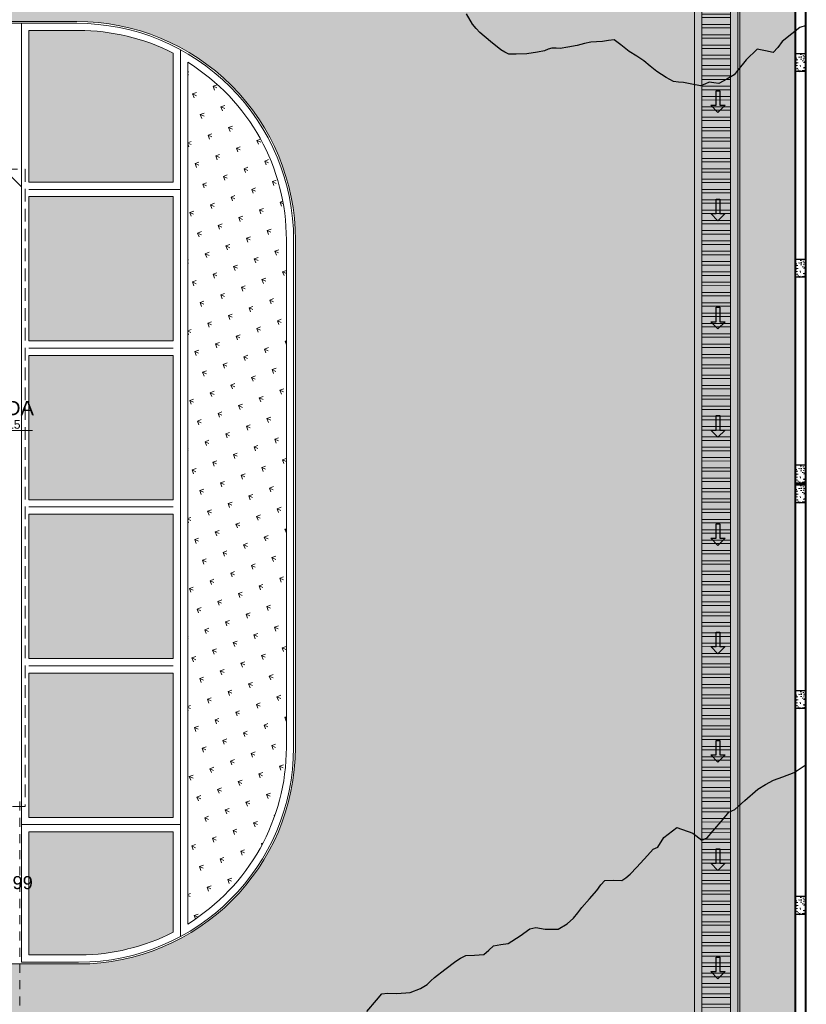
# Model space of a CAD drawing. Header units: millimetres. Extents: x -8931983 to 9630244, y 4 to 18563053.
# Tile 60 of 256: x 349151 to 349162, y 9281928 to 9281942. Entities that reach past the tile are written whole.
import ezdxf

# ---------------------------------------------------------------- set-up
doc = ezdxf.new("R2010")
doc.units = ezdxf.units.MM
for name, pattern in [('01 nivel$0$HIDDEN2', [0.1875, 0.125, -0.0625]), ('CONTINUA', [0]), ('DASHED2', [0.375, 0.25, -0.125])]:
    doc.linetypes.add(name, pattern=pattern)
for name, color, linetype, lineweight in [('.', 7, 'Continuous', 0), ('0_ CUNETAS', 151, 'Continuous', 5), ('0_PROYECCIONES 1', 1, 'DASHED2', 0), ('Cerco Perimetrico', 151, 'Continuous', 18), ('CUNETAS', 5, 'Continuous', 0), ('G-ANNO-DIMS', 7, 'Continuous', 5), ('HIERVA', 108, 'Continuous', 0), ('JUNTAS DE DILATACIÓN', 160, 'CONTINUA', 9), ('TARRAJEO', 32, 'Continuous', 0), ('TEXTO AMBIENTES', 7, 'Continuous', 30), ('vereda', 254, 'Continuous', 5)]:
    doc.layers.add(name, color=color, linetype=linetype, lineweight=lineweight)
for name, color, linetype, lineweight, true_color in [('0_COLUMNA ACHURADO', 250, 'Continuous', 0, 0x363636), ('0_PISOS', 252, 'Continuous', 0, 0x8a8a8a), ('0_TEXTURA PISOS', 252, 'Continuous', 0, 0x8c8c8c), ('PISO Cemento pulido', 254, 'Continuous', 5, 0xd1d1d1)]:
    doc.layers.add(name, color=color, linetype=linetype, lineweight=lineweight, true_color=true_color)
for name, color, linetype in [('C-TOPO', 7, 'Continuous'), ('COLUMNA T.E', 6, 'Continuous'), ('Lineas', 7, 'Continuous')]:
    doc.layers.add(name, color=color, linetype=linetype)
doc.styles.add('Arial_1', font='arial.ttf', dxfattribs={"height": 0.15})
doc.styles.get("Standard").update_dxf_attribs({"font": 'arial.ttf'})
doc.dimstyles.get("Standard").update_dxf_attribs({"dimtxt": 0.18, "dimasz": 0.18, "dimexe": 0.18, "dimexo": 0.0625, "dimgap": 0.09, "dimtad": 0, "dimtih": 1, "dimtoh": 1, "dimdec": 4, "dimzin": 0, "dimdsep": 46, "dimtxsty": 'Standard', "dimcen": 0.09, "dimadec": 0, "dimazin": 0, "dimtfac": 1, "dimtdec": 4, "dimtofl": 0, "dimtmove": 0, "dimatfit": 3, "dimfxl": 1, "dimtolj": 1, "dimtzin": 0, "dimarcsym": 0})
pattern_1 = [(335.4934938, (343646.55733, 9280804.51346), (0.285509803, 0.1067107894), [0.05715, -0.373902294]), (290.493494, (343646.55733, 9280804.51346), (0.285509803, 0.10671079), [0.05715, -0.24765]), (20.493494, (343646.55733, 9280804.51346), (-0.10671079, 0.285509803), [0.05715, -0.24765])]

# ---------------------------------------------------------------- blocks, each defined once
blk = doc.blocks.new('topooooo')
at = {"layer": 'C-TOPO', "color": 252, "linetype": 'Continuous', "lineweight": 25, "true_color": 0x939598, "elevation": 2.118, "flags": 128}
for points in [[(-81.608, -180.735), (-81.659, -180.814), (-81.69, -180.952), (-81.723, -181.119), (-81.716, -181.222), (-81.723, -181.314), (-81.819, -181.362), (-81.923, -181.419), (-81.947, -181.632), (-81.946, -181.814), (-81.943, -181.899), (-81.981, -182.01), (-82.028, -182.127), (-82.086, -182.163), (-82.144, -182.198), (-82.173, -182.256), (-82.203, -182.314), (-82.308, -182.371), (-82.416, -182.426), (-82.472, -182.466), (-82.528, -182.504), (-82.644, -182.526), (-82.797, -182.545), (-82.912, -182.545), (-83.028, -182.545), (-83.145, -182.56), (-83.266, -182.576), (-83.415, -182.576), (-83.528, -182.582), (-83.585, -182.638), (-83.639, -182.703), (-83.7, -182.758), (-83.76, -182.814), (-83.815, -182.886), (-83.874, -182.968), (-83.958, -183.069), (-84.028, -183.151), (-84.076, -183.185), (-84.122, -183.22), (-84.151, -183.266), (-84.178, -183.314), (-84.24, -183.391), (-84.339, -183.503), (-84.448, -183.602), (-84.528, -183.664), (-84.59, -183.679), (-84.653, -183.689), (-84.837, -183.691), (-85.028, -183.689), (-85.103, -183.679), (-85.178, -183.664), (-85.334, -183.608)], [(-77.591, -195.136), (-77.587, -194.929), (-77.584, -194.814), (-77.528, -194.758), (-77.428, -194.678), (-77.293, -194.549), (-77.221, -194.415), (-77.183, -194.314), (-77.175, -194.244), (-77.168, -194.174), (-77.128, -193.996), (-77.085, -193.814), (-77.06, -193.738), (-77.028, -193.666), (-76.938, -193.585), (-76.846, -193.496), (-76.831, -193.406), (-76.818, -193.314), (-76.752, -193.241), (-76.68, -193.162), (-76.621, -192.973), (-76.579, -192.814), (-76.528, -192.75), (-76.416, -192.684), (-76.273, -192.569), (-76.224, -192.432), (-76.209, -192.314), (-76.209, -192.222), (-76.213, -192.129), (-76.21, -191.971), (-76.206, -191.814), (-76.212, -191.722), (-76.206, -191.636), (-76.116, -191.558), (-76.028, -191.489), (-76.007, -191.421), (-75.993, -191.349), (-75.985, -191.215), (-75.974, -190.994), (-75.968, -190.874), (-75.939, -190.814), (-75.957, -190.66), (-75.908, -190.434), (-75.687, -190.357), (-75.528, -190.353), (-75.494, -190.28), (-75.492, -190.158), (-75.489, -189.938), (-75.487, -189.814), (-75.446, -189.732), (-75.421, -189.549), (-75.383, -189.314), (-75.344, -189.196), (-75.295, -189.081), (-75.225, -188.962), (-75.145, -188.814), (-75.084, -188.621)]]:
    blk.add_lwpolyline(points, dxfattribs=at)
blk = doc.blocks.new('*U3819')
at = {"layer": '.', "lineweight": 30}
h = blk.add_hatch(color=1, dxfattribs=at)
h.dxf.hatch_style = 1
h.paths.add_polyline_path([(-0.025, -0.05), (-0.1, -0.05), (0, -0.15), (0.1, -0.05), (0.025, -0.05), (0.025, 0.15), (-0.025, 0.15)])
at = {"layer": '0_ CUNETAS', "color": 1, "lineweight": 30}
blk.add_lwpolyline([(-0.1, -0.05), (-0.025, -0.05), (-0.025, 0.15), (0.025, 0.15), (0.025, -0.05), (0.1, -0.05), (0, -0.15)], close=True, dxfattribs=at)
blk = doc.blocks.new('*U3820')
at = {"layer": '0_ CUNETAS', "color": 0, "linetype": 'ByBlock', "lineweight": -2, "transparency": 16777216}
for p in [(0, 22.5), (0, 21), (0, 19.5), (0, 18), (0, 16.5), (0, 15), (0, 13.5), (0, 12), (0, 10.5)]:
    blk.add_blockref('*U3819', p, dxfattribs=at)
blk = doc.blocks.new('red drenaje')
at = {"layer": '0_ CUNETAS', "lineweight": 0}
h = blk.add_hatch(dxfattribs=at)
h.set_pattern_fill('ANSI32', color=256, scale=0.015, angle=135)
h.paths.add_polyline_path([(9.84, 36.948), (9.44, 36.948), (9.44, 5), (9.84, 5)])
blk.add_line((9.94, 37.048), (9.94, 5), dxfattribs=at)
at = {"layer": '0_ CUNETAS', "linetype": '01 nivel$0$HIDDEN2', "lineweight": 0}
for p, q in [((9.84, 36.948), (9.84, 5)), ((0, 13.093, 0), (0, 0))]:
    blk.add_line(p, q, dxfattribs=at)
at = {"layer": '0_ CUNETAS', "lineweight": 0}
for points in [[(9.34, 37.048), (9.34, 5)], [(9.44, 36.948), (9.44, 5)], [(9.84, 5), (9.44, 5), (9.44, 36.948), (9.84, 36.948), (9.84, 5)]]:
    blk.add_lwpolyline(points, dxfattribs=at)
blk.add_blockref('*U3820', (9.664, 0.289), dxfattribs=at)
blk = doc.blocks.new('bloque 03 pg')
at = {"layer": '0_PROYECCIONES 1', "ltscale": 0.7, "elevation": 664.369}
blk.add_lwpolyline([(-15.83, 1.73), (1.5, 1.73), (1.5, -7.1), (-15.83, -7.1)], close=True, dxfattribs=at)
blk = doc.blocks.new('JUNTA VEREDA')
at = {"layer": '.', "true_color": 0x939598}
h = blk.add_hatch(dxfattribs=at)
h.set_pattern_fill('ANGLE', color=252)
h.set_pattern_definition([(0, (0, 0), (0, 6.985), [5.08, -1.905]), (90, (0, 0), (-6.985, 4e-16), [5.08, -1.905])])
h.paths.add_polyline_path([(-0.013, 1.2), (0.012, 1.2), (0.012, 0), (-0.013, 0)])
h = blk.add_hatch(color=252, dxfattribs=at)
h.dxf.hatch_style = 1
h.paths.add_polyline_path([(0.012, 1.2), (-0.013, 1.2), (-0.013, 0), (0.012, 0)])
at = {"layer": '0_TEXTURA PISOS'}
h = blk.add_hatch(dxfattribs=at)
h.set_pattern_fill('ANGLE', color=256)
h.set_pattern_definition([(0, (-5477.766, -1210.968), (0, 6.985), [5.08, -1.905]), (90, (-5477.766, -1210.968), (-6.985, 4e-16), [5.08, -1.905])])
h.paths.add_polyline_path([(-0.013, 1.2), (0.012, 1.2), (0.012, 0), (-0.013, 0)])
at = {"layer": 'vereda'}
blk.add_lwpolyline([(-0.013, 1.2), (0.012, 1.2), (0.012, 0), (-0.013, 0)], close=True, dxfattribs=at)
blk = doc.blocks.new('junta vereda 0.8')
at = {"layer": '.', "true_color": 0x939598}
h = blk.add_hatch(color=252, dxfattribs=at)
h.dxf.hatch_style = 1
h.paths.add_polyline_path([(0.013, 0), (-0.013, 0), (-0.013, 0.8), (0.013, 0.8)])
at = {"layer": '0_TEXTURA PISOS'}
h = blk.add_hatch(dxfattribs=at)
h.set_pattern_fill('ANGLE', color=256, angle=180)
h.set_pattern_definition([(180, (5477.7654, 1211.768), (-9e-16, -6.985), [5.08, -1.905]), (270, (5477.7654, 1211.768), (6.985, -1e-15), [5.08, -1.905])])
h.paths.add_polyline_path([(0.013, 0), (-0.013, 0), (-0.013, 0.8), (0.013, 0.8)])
at = {"layer": 'vereda'}
blk.add_lwpolyline([(0.013, 0), (-0.013, 0), (-0.013, 0.8), (0.013, 0.8)], close=True, dxfattribs=at)
blk = doc.blocks.new('Cotas de elevación - M_Cota de elevación - Destino rellenado-517392-Nivel 1')
at = {"layer": 'G-ANNO-DIMS'}
for p, q in [((0, -0.0015), (0, 0.0015)), ((-0.0015, 0), (0.013, 0))]:
    blk.add_line(p, q, dxfattribs=at)
blk.add_circle((0, 0), 0.001, dxfattribs=at)
blk = doc.blocks.new('verda bloque 03 pg')
at = {"layer": 'vereda'}
for points in [[(-14.33, 1.2), (-14.33, -1.502), (-15.53, -1.502), (-15.53, 1.2)], [(-14.43, 1.1), (-14.43, -1.402), (-15.43, -1.402), (-15.43, 1.1)], [(-14.305, 0), (-11.305, 0), (-11.305, 1.2), (-14.305, 1.2)], [(-14.205, 0.1), (-11.405, 0.1), (-11.405, 1.1), (-14.205, 1.1)], [(-11.279, 0), (-8.279, 0), (-8.279, 1.2), (-11.279, 1.2)], [(-11.179, 0.1), (-8.379, 0.1), (-8.379, 1.1), (-11.179, 1.1)], [(-8.254, 0), (-5.254, 0), (-5.254, 1.2), (-8.254, 1.2)], [(-8.154, 0.1), (-5.354, 0.1), (-5.354, 1.1), (-8.154, 1.1)], [(-5.228, 0), (-2.228, 0), (-2.228, 1.2), (-5.228, 1.2)], [(-5.128, 0.1), (-2.328, 0.1), (-2.328, 1.1), (-5.128, 1.1)], [(-2.203, 0), (0.8, 0), (0.8, 1.2), (-2.203, 1.2)], [(-2.103, 0.1), (0.7, 0.1), (0.7, 1.1), (-2.103, 1.1)], [(-14.33, -1.527), (-14.33, -4.527), (-15.53, -4.527), (-15.53, -1.527)], [(-14.43, -1.627), (-14.43, -4.427), (-15.43, -4.427), (-15.43, -1.627)], [(-14.33, -4.552), (-14.33, -7.03), (-15.53, -7.03), (-15.53, -4.552)], [(-14.43, -4.652), (-14.43, -6.93), (-15.43, -6.93), (-15.43, -4.652)]]:
    blk.add_lwpolyline(points, close=True, dxfattribs=at)
for points, elevation in [([(0.8, -0.025), (0.8, -2.727), (0, -2.727), (0, -0.025)], 0), ([(0.7, -0.125), (0.7, -2.627), (0.1, -2.627), (0.1, -0.125)], 0), ([(0.8, -2.752), (0.8, -5.805), (0, -5.805), (0, -2.752)], 0), ([(0.7, -2.852), (0.7, -5.705), (0.1, -5.705), (0.1, -2.852)], 0), ([(-14.305, -7.03), (-11.305, -7.03), (-11.305, -5.83), (-14.305, -5.83)], -726.015), ([(-11.279, -7.03), (-8.279, -7.03), (-8.279, -5.83), (-11.279, -5.83)], -726.015), ([(-8.254, -7.03), (-5.254, -7.03), (-5.254, -5.83), (-8.254, -5.83)], -726.015), ([(-5.228, -7.03), (-2.228, -7.03), (-2.228, -5.83), (-5.228, -5.83)], -726.015), ([(-2.203, -7.03), (0.8, -7.03), (0.8, -5.83), (-2.203, -5.83)], -726.015), ([(-14.205, -6.93), (-11.405, -6.93), (-11.405, -5.93), (-14.205, -5.93)], -726.015), ([(-11.179, -6.93), (-8.379, -6.93), (-8.379, -5.93), (-11.179, -5.93)], -726.015), ([(-8.154, -6.93), (-5.354, -6.93), (-5.354, -5.93), (-8.154, -5.93)], -726.015), ([(-5.128, -6.93), (-2.328, -6.93), (-2.328, -5.93), (-5.128, -5.93)], -726.015), ([(-2.103, -6.93), (0.7, -6.93), (0.7, -5.93), (-2.103, -5.93)], -726.015)]:
    blk.add_lwpolyline(points, close=True, dxfattribs=dict(at, elevation=elevation))
at = {"layer": 'TEXTO AMBIENTES', "xscale": 99.99999999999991, "yscale": 99.99999999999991, "zscale": 99.99999999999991}
for p in [(-8.897, 0.461, 664.369), (0.303, -1.89, 664.369), (-16.053, -2.316, 664.369), (-8.897, -6.612, 664.369)]:
    blk.add_blockref('Cotas de elevación - M_Cota de elevación - Destino rellenado-517392-Nivel 1', p, dxfattribs=at)
at = {"layer": 'vereda'}
for p in [(-14.317, 0), (-11.291, 0), (-8.266, 0), (-5.24, 0), (-2.215, 0), (-14.317, -7.03, -726.015), (-11.291, -7.03, -726.015), (-8.266, -7.03, -726.015), (-5.24, -7.03, -726.015), (-2.215, -7.03, -726.015)]:
    blk.add_blockref('JUNTA VEREDA', p, dxfattribs=at)
for name, p, rotation in [('junta vereda 0.8', (0, -0.013), 270), ('JUNTA VEREDA', (-14.33, -1.514), 90), ('junta vereda 0.8', (0, -2.74, 0), 270), ('JUNTA VEREDA', (-14.33, -4.539), 90), ('junta vereda 0.8', (0, -5.817, 0), 270)]:
    blk.add_blockref(name, p, dxfattribs=dict(at, rotation=rotation))
at = {"layer": 'TEXTO AMBIENTES', "char_height": 0.2, "width": 2.3499, "attachment_point": 1, "style": 'Arial_1'}
for insert in [(-9.327, 0.87, 664.369), (-0.127, -1.48, 664.369), (-16.483, -1.907, 664.369)]:
    blk.add_mtext('\\pxqc;VEREDA', dxfattribs=dict(at, insert=insert))
at = {"layer": 'TEXTO AMBIENTES', "char_height": 0.12, "width": 0.90214, "attachment_point": 1, "line_spacing_factor": 0.941778, "style": 'Arial_1'}
for insert in [(-8.621, 0.604, 664.369), (0.579, -1.746, 664.369), (-15.777, -2.172, 664.369)]:
    blk.add_mtext('NPT=+0.15', dxfattribs=dict(at, insert=insert))
blk = doc.blocks.new('*D3349')
at = {"layer": 'Defpoints', "color": 0, "lineweight": 30, "transparency": 16777216}
for p in [(349150.831, 9281931.095), (349150.935, 9281931.095, 1390.384), (349150.935, 9281928.845, 1151.458)]:
    blk.add_point(p, dxfattribs=at)
at = {"layer": 'Lineas', "color": 0, "lineweight": -2, "transparency": 16777216}
for p, q in [((349150.872, 9281931.095), (349150.651, 9281931.095)), ((349150.831, 9281930.915), (349150.831, 9281930.151)), ((349150.831, 9281929.025), (349150.831, 9281929.788)), ((349150.872, 9281928.845), (349150.651, 9281928.845))]:
    blk.add_line(p, q, dxfattribs=at)
at = {"layer": 'Lineas', "color": 0, "lineweight": 30, "transparency": 16777216}
for points in [[(349150.801, 9281930.915), (349150.861, 9281930.915), (349150.831, 9281931.095)], [(349150.801, 9281929.025), (349150.861, 9281929.025), (349150.831, 9281928.845)]]:
    blk.add_solid(points, dxfattribs=at)
at = {"layer": 'Lineas', "color": 0, "lineweight": 30, "transparency": 16777216, "insert": (349150.831, 9281929.97), "char_height": 0.18, "attachment_point": 5}
blk.add_mtext('\\A1;2.2499', dxfattribs=at)

msp = doc.modelspace()

# ---------------------------------------------------------------- hatches: boundary and pattern name
at = {"layer": '.', "true_color": 0x939598, "transparency": 33554559}
h = msp.add_hatch(dxfattribs=at)
h.set_pattern_fill('AR-SAND', color=252, scale=0.0087, angle=-90)
h.set_pattern_definition([(307.5, (0, 0), (0.425789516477, 0.013920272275), [0, -0.3358896, 0, -0.375666, 0, -0.3590925]), (277.5, (0, 0), (0.623637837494, -0.39108525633), [0, -0.1812036, 0, -0.3027426, 0, -0.1160145]), (237.5, (0, 0.2718), (0.00125035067, -0.68816336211), [0, -0.11049, 0, -0.397764, 0, -0.519303]), (227.5, (0, 0.2718), (0.193948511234, -0.66429411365), [0, -0.055245, 0, -0.2607564, 0, -0.298323])])
edge = h.paths.add_edge_path()
edge.add_line((349130.38527, 9281921.53141), (349130.38476, 9281920.38141))
edge.add_line((349130.38476, 9281920.38141), (349135.06476, 9281920.38141))
edge.add_line((349135.06476, 9281920.38141), (349135.06475, 9281921.53141))
edge.add_arc((349138.06475, 9281921.53141), 3, 90, 180, ccw=False)
edge.add_line((349138.06475, 9281924.53141), (349138.94035, 9281924.53141))
edge.add_arc((349138.94035, 9281921.53141), 3, 0.000082, 90.000082, ccw=False)
edge.add_line((349141.94035, 9281921.53142), (349141.94036, 9281918.00139))
edge.add_line((349141.94036, 9281918.00139), (349156.7586, 9281918.00139))
edge.add_line((349156.7586, 9281918.00139), (349156.7586, 9281921.00139))
edge.add_arc((349158.7586, 9281921.00139), 2, 90, 180, ccw=False)
edge.add_line((349158.7586, 9281923.00139), (349161.0004, 9281923.00139))
edge.add_line((349161.0004, 9281923.00139), (349161.0004, 9281955.07447))
edge.add_line((349161.0004, 9281955.07447), (349146.68471, 9281955.07447))
edge.add_line((349146.68471, 9281955.07447), (349146.68471, 9281941.89947))
edge.add_line((349146.68471, 9281941.89947), (349151.82579, 9281941.89947))
edge.add_arc((349151.82579, 9281938.87447), 3.025, -0.004437, 90, ccw=False)
edge.add_line((349154.85079, 9281938.87424), (349154.85025, 9281931.84431))
edge.add_arc((349151.85024, 9281931.84455), 3, 269.99999, 359.995553, ccw=False)
edge.add_line((349151.85024, 9281928.84455), (349151.0597, 9281928.84458))
edge.add_line((349151.0597, 9281928.84458), (349137.78476, 9281928.84455))
edge.add_arc((349137.78476, 9281921.44455), 7.4, 90, 180)
at = {"layer": '.', "true_color": 0xadddf7, "transparency": 33554572}
h = msp.add_hatch(color=141, dxfattribs=at)
h.dxf.hatch_style = 1
h.paths.add_polyline_path([(349161.92152, 9281935.48139), (349161.92152, 9281935.50639), (349161.76152, 9281935.50639), (349161.76152, 9281935.48139)])
at = {"layer": '0_COLUMNA ACHURADO'}
h = msp.add_hatch(dxfattribs=at)
h.set_pattern_fill('AR-CONC', color=256, scale=0.00088, angle=180)
h.set_pattern_definition([(229.9999995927, (9631079.37741, 8932820.40994), (-0.1603225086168, 0.014026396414), [0.016764, -0.184404]), (174.9999995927, (9631079.37741, 8932820.40994), (0.0310142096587, -0.1681300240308), [0.0134112, -0.1475237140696]), (280.4514442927, (9631079.36405, 8932820.41111), (-0.129308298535, -0.1541036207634), [0.014247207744, -0.156719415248]), (226.1841995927, (9631079.37741, 8932820.36524), (-0.238549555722, 0.0369972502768), [0.025146, -0.276606]), (276.6355572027, (9631079.35753, 8932820.36832), (-0.2089156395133, -0.217734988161), [0.021370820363, -0.235079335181]), (171.1841507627, (9631079.37741, 8932820.36524), (-0.208915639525, -0.21773498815), [0.0201167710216, -0.2212845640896]), (200.9999995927, (9631079.35506, 8932820.37641), (-0.133420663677, 0.0899933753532), [0.016764, -0.184404]), (145.9999995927, (9631079.35506, 8932820.37641), (-0.0543857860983, -0.162085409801), [0.0134112, -0.1475232]), (251.4514445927, (9631079.34394, 8932820.38391), (-0.1878064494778, -0.0720920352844), [0.014247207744, -0.156719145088]), (217.49999959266, (9631079.37741, 8932820.40994), (-0.00271797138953, -0.07440843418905), [0, -0.14573504, 0, -0.1497584, 0, -0.148082]), (187.4999995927, (9631079.37741, 8932820.40994), (-0.05880130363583, -0.0881589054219), [0, -0.08538464, 0, -0.14238224, 0, -0.0564388]), (147.49999959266, (9631079.42726, 8932820.40994), (-0.119319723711, 0.00504129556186), [0, -0.05588, 0, -0.1743456, 0, -0.2313432]), (137.4999995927, (9631079.44961, 8932820.40994), (-0.1303536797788, -0.0223753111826), [0, -0.072644, 0, -0.11578336, 0, -0.1642872])])
h.paths.add_polyline_path([(349161.90652, 9281941.45639), (349161.77652, 9281941.45639), (349161.77652, 9281941.20639), (349161.90652, 9281941.20639)])
h = msp.add_hatch(dxfattribs=at)
h.set_pattern_fill('AR-CONC', color=256, scale=0.00088, angle=180)
h.set_pattern_definition([(229.9999995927, (9631079.37741, 8932817.55994), (-0.1603225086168, 0.014026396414), [0.016764, -0.184404]), (174.9999995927, (9631079.37741, 8932817.55994), (0.0310142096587, -0.1681300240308), [0.0134112, -0.1475237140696]), (280.4514442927, (9631079.36405, 8932817.56111), (-0.129308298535, -0.1541036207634), [0.014247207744, -0.156719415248]), (226.1841995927, (9631079.37741, 8932817.51524), (-0.238549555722, 0.0369972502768), [0.025146, -0.276606]), (276.6355572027, (9631079.35753, 8932817.51832), (-0.2089156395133, -0.217734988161), [0.021370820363, -0.235079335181]), (171.1841507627, (9631079.37741, 8932817.51524), (-0.208915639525, -0.21773498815), [0.0201167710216, -0.2212845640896]), (200.9999995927, (9631079.35506, 8932817.52641), (-0.133420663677, 0.0899933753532), [0.016764, -0.184404]), (145.9999995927, (9631079.35506, 8932817.52641), (-0.0543857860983, -0.162085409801), [0.0134112, -0.1475232]), (251.4514445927, (9631079.34394, 8932817.53391), (-0.1878064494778, -0.0720920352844), [0.014247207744, -0.156719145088]), (217.49999959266, (9631079.37741, 8932817.55994), (-0.00271797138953, -0.07440843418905), [0, -0.14573504, 0, -0.1497584, 0, -0.148082]), (187.4999995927, (9631079.37741, 8932817.55994), (-0.05880130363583, -0.0881589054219), [0, -0.08538464, 0, -0.14238224, 0, -0.0564388]), (147.49999959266, (9631079.42726, 8932817.55994), (-0.119319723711, 0.00504129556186), [0, -0.05588, 0, -0.1743456, 0, -0.2313432]), (137.4999995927, (9631079.44961, 8932817.55994), (-0.1303536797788, -0.0223753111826), [0, -0.072644, 0, -0.11578336, 0, -0.1642872])])
h.paths.add_polyline_path([(349161.90652, 9281938.60639), (349161.77652, 9281938.60639), (349161.77652, 9281938.35639), (349161.90652, 9281938.35639)])
h = msp.add_hatch(dxfattribs=at)
h.set_pattern_fill('AR-CONC', color=256, scale=0.00088, angle=180)
h.set_pattern_definition([(229.9999995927, (9631079.37742, 8932814.70994), (-0.1603225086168, 0.014026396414), [0.016764, -0.184404]), (174.9999995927, (9631079.37742, 8932814.70994), (0.0310142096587, -0.1681300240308), [0.0134112, -0.1475237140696]), (280.4514442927, (9631079.36406, 8932814.71111), (-0.129308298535, -0.1541036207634), [0.014247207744, -0.156719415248]), (226.1841995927, (9631079.37742, 8932814.66524), (-0.238549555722, 0.0369972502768), [0.025146, -0.276606]), (276.6355572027, (9631079.35754, 8932814.66832), (-0.2089156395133, -0.217734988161), [0.021370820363, -0.235079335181]), (171.1841507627, (9631079.37742, 8932814.66524), (-0.208915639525, -0.21773498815), [0.0201167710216, -0.2212845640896]), (200.9999995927, (9631079.35506, 8932814.67641), (-0.133420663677, 0.0899933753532), [0.016764, -0.184404]), (145.9999995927, (9631079.35506, 8932814.67641), (-0.0543857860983, -0.162085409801), [0.0134112, -0.1475232]), (251.4514445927, (9631079.34395, 8932814.68391), (-0.1878064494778, -0.0720920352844), [0.014247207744, -0.156719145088]), (217.49999959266, (9631079.377416, 8932814.70994), (-0.00271797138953, -0.07440843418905), [0, -0.14573504, 0, -0.1497584, 0, -0.148082]), (187.4999995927, (9631079.37742, 8932814.70994), (-0.05880130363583, -0.0881589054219), [0, -0.08538464, 0, -0.14238224, 0, -0.0564388]), (147.49999959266, (9631079.42726, 8932814.70994), (-0.119319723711, 0.00504129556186), [0, -0.05588, 0, -0.1743456, 0, -0.2313432]), (137.4999995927, (9631079.44961, 8932814.70994), (-0.1303536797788, -0.0223753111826), [0, -0.072644, 0, -0.11578336, 0, -0.1642872])])
h.paths.add_polyline_path([(349161.90652, 9281935.75639), (349161.77652, 9281935.75639), (349161.77652, 9281935.50639), (349161.90652, 9281935.50639)])
h = msp.add_hatch(dxfattribs=at)
h.set_pattern_fill('AR-CONC', color=256, scale=0.00088, angle=180)
h.set_pattern_definition([(229.9999995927, (9631079.37741, 8932814.43494), (-0.1603225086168, 0.014026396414), [0.016764, -0.184404]), (174.9999995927, (9631079.37741, 8932814.43494), (0.0310142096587, -0.1681300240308), [0.0134112, -0.1475237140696]), (280.4514442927, (9631079.36405, 8932814.43611), (-0.129308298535, -0.1541036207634), [0.014247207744, -0.156719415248]), (226.1841995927, (9631079.37741, 8932814.39024), (-0.238549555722, 0.0369972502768), [0.025146, -0.276606]), (276.6355572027, (9631079.35753, 8932814.39332), (-0.2089156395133, -0.217734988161), [0.021370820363, -0.235079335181]), (171.1841507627, (9631079.37741, 8932814.39024), (-0.208915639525, -0.21773498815), [0.0201167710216, -0.2212845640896]), (200.9999995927, (9631079.35506, 8932814.40141), (-0.133420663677, 0.0899933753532), [0.016764, -0.184404]), (145.9999995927, (9631079.35506, 8932814.40141), (-0.0543857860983, -0.162085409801), [0.0134112, -0.1475232]), (251.4514445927, (9631079.34394, 8932814.40891), (-0.1878064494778, -0.0720920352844), [0.014247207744, -0.156719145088]), (217.49999959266, (9631079.37741, 8932814.43494), (-0.00271797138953, -0.07440843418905), [0, -0.14573504, 0, -0.1497584, 0, -0.148082]), (187.4999995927, (9631079.37741, 8932814.43494), (-0.05880130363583, -0.0881589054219), [0, -0.08538464, 0, -0.14238224, 0, -0.0564388]), (147.49999959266, (9631079.42726, 8932814.43494), (-0.119319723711, 0.00504129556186), [0, -0.05588, 0, -0.1743456, 0, -0.2313432]), (137.4999995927, (9631079.44961, 8932814.43494), (-0.1303536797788, -0.0223753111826), [0, -0.072644, 0, -0.11578336, 0, -0.1642872])])
h.paths.add_polyline_path([(349161.90652, 9281935.48139), (349161.77652, 9281935.48139), (349161.77652, 9281935.23139), (349161.90652, 9281935.23139)])
h = msp.add_hatch(dxfattribs=at)
h.set_pattern_fill('AR-CONC', color=256, scale=0.00088, angle=180)
h.set_pattern_definition([(229.9999995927, (9631079.37741, 8932811.58494), (-0.1603225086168, 0.014026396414), [0.016764, -0.184404]), (174.9999995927, (9631079.37741, 8932811.58494), (0.0310142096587, -0.1681300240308), [0.0134112, -0.1475237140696]), (280.4514442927, (9631079.36405, 8932811.58611), (-0.129308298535, -0.1541036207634), [0.014247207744, -0.156719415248]), (226.1841995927, (9631079.37741, 8932811.54024), (-0.238549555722, 0.0369972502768), [0.025146, -0.276606]), (276.6355572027, (9631079.35753, 8932811.54332), (-0.2089156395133, -0.217734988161), [0.021370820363, -0.235079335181]), (171.1841507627, (9631079.37741, 8932811.54024), (-0.208915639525, -0.21773498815), [0.0201167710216, -0.2212845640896]), (200.9999995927, (9631079.35506, 8932811.55141), (-0.133420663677, 0.0899933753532), [0.016764, -0.184404]), (145.9999995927, (9631079.35506, 8932811.55141), (-0.0543857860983, -0.162085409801), [0.0134112, -0.1475232]), (251.4514445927, (9631079.34394, 8932811.55891), (-0.1878064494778, -0.0720920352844), [0.014247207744, -0.156719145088]), (217.49999959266, (9631079.37741, 8932811.58494), (-0.00271797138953, -0.07440843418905), [0, -0.14573504, 0, -0.1497584, 0, -0.148082]), (187.4999995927, (9631079.37741, 8932811.58494), (-0.05880130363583, -0.0881589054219), [0, -0.08538464, 0, -0.14238224, 0, -0.0564388]), (147.49999959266, (9631079.42726, 8932811.58494), (-0.119319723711, 0.00504129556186), [0, -0.05588, 0, -0.1743456, 0, -0.2313432]), (137.4999995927, (9631079.44961, 8932811.58494), (-0.1303536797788, -0.0223753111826), [0, -0.072644, 0, -0.11578336, 0, -0.1642872])])
h.paths.add_polyline_path([(349161.90652, 9281932.63139), (349161.77652, 9281932.63139), (349161.77652, 9281932.38139), (349161.90652, 9281932.38139)])
h = msp.add_hatch(dxfattribs=at)
h.set_pattern_fill('AR-CONC', color=256, scale=0.00088, angle=180)
h.set_pattern_definition([(229.9999995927, (9631079.37741, 8932808.73494), (-0.1603225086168, 0.014026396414), [0.016764, -0.184404]), (174.9999995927, (9631079.37741, 8932808.73494), (0.0310142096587, -0.1681300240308), [0.0134112, -0.1475237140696]), (280.4514442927, (9631079.36405, 8932808.73611), (-0.129308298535, -0.1541036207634), [0.014247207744, -0.156719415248]), (226.1841995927, (9631079.37741, 8932808.69024), (-0.238549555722, 0.0369972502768), [0.025146, -0.276606]), (276.6355572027, (9631079.35753, 8932808.69332), (-0.2089156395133, -0.217734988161), [0.021370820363, -0.235079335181]), (171.1841507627, (9631079.37741, 8932808.69024), (-0.208915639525, -0.21773498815), [0.0201167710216, -0.2212845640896]), (200.9999995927, (9631079.35506, 8932808.70141), (-0.133420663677, 0.0899933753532), [0.016764, -0.184404]), (145.9999995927, (9631079.35506, 8932808.70141), (-0.0543857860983, -0.162085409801), [0.0134112, -0.1475232]), (251.4514445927, (9631079.34394, 8932808.70891), (-0.1878064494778, -0.0720920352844), [0.014247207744, -0.156719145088]), (217.49999959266, (9631079.37741, 8932808.73494), (-0.00271797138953, -0.07440843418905), [0, -0.14573504, 0, -0.1497584, 0, -0.148082]), (187.4999995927, (9631079.37741, 8932808.73494), (-0.05880130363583, -0.0881589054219), [0, -0.08538464, 0, -0.14238224, 0, -0.0564388]), (147.49999959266, (9631079.42726, 8932808.73494), (-0.119319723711, 0.00504129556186), [0, -0.05588, 0, -0.1743456, 0, -0.2313432]), (137.4999995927, (9631079.44961, 8932808.73494), (-0.1303536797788, -0.0223753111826), [0, -0.072644, 0, -0.11578336, 0, -0.1642872])])
h.paths.add_polyline_path([(349161.90652, 9281929.78139), (349161.77652, 9281929.78139), (349161.77652, 9281929.53139), (349161.90652, 9281929.53139)])
at = {"layer": 'HIERVA', "lineweight": 0, "true_color": 0x136734, "transparency": 33554610}
h = msp.add_hatch(dxfattribs=at)
h.set_pattern_fill('GRASS', color=116, scale=0.012, angle=-114.506506)
h.set_pattern_definition(pattern_1)
h.paths.add_polyline_path([(349092.70281, 9282027.10454), (349092.10269, 9282027.10454), (349092.13772, 9281918.00139), (349091.10404, 9281918.00139), (349091.04784, 9282031.21222), (349161.76152, 9282031.21222), (349161.76152, 9281923.00139), (349161.0004, 9281923.00139), (349161.0004, 9281955.09947), (349160.2045, 9281955.1014), (349160.20446, 9281956.81947), (349160.20455, 9281957.04444), (349160.20455, 9281978.66944), (349160.20455, 9281988.05646), (349160.08467, 9281988.05442), (349160.08467, 9282030.76942), (349092.68467, 9282030.76942), (349092.68467, 9282027.32949), (349092.70346, 9282027.32949)])
h = msp.add_hatch(dxfattribs=at)
h.set_pattern_fill('GRASS', color=116, scale=0.012, angle=-114.506506)
h.set_pattern_definition(pattern_1)
h.paths.add_polyline_path([(349154.72579, 9281938.87425, 0.2589466), (349153.35971, 9281941.33559), (349153.35971, 9281929.39768, 0.26013192), (349154.72525, 9281931.84432)])
at = {"layer": 'JUNTAS DE DILATACIÓN'}
h = msp.add_hatch(dxfattribs=at)
h.set_pattern_fill('ANSI34', color=256, scale=0.0029, angle=270.093963)
h.set_pattern_definition([(315.0939632, (347628.77966, 9287522.427267), (0.03899999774, 0.03912812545), []), (315.0939632, (347628.779683, 9287522.414246), (0.03899999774, 0.03912812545), []), (315.0939632, (347628.779705, 9287522.401224), (0.03899999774, 0.03912812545), []), (315.0939632, (347628.779726, 9287522.388203), (0.03899999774, 0.03912812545), [])])
h.paths.add_polyline_path([(349161.92152, 9281935.48139), (349161.92152, 9281935.50639), (349161.76152, 9281935.50639), (349161.76152, 9281935.48139)])
at = {"layer": 'PISO Cemento pulido', "true_color": 0xdfe0e1, "transparency": 33554610}
h = msp.add_hatch(color=254, dxfattribs=at)
edge = h.paths.add_edge_path()
edge.add_line((349151.15971, 9281939.67449), (349151.15971, 9281941.77447))
edge.add_line((349151.15971, 9281941.77447), (349151.85079, 9281941.77447))
edge.add_arc((349151.85079, 9281938.87447), 2.9, 63.169519, 90, ccw=False)
edge.add_line((349153.15971, 9281941.46228), (349153.15971, 9281939.67449))
edge.add_line((349153.15971, 9281939.67449), (349151.15971, 9281939.67449))
for points in [[(349151.15971, 9281937.47442), (349151.15971, 9281939.47449), (349153.15971, 9281939.47449), (349153.15971, 9281937.47442)], [(349151.15971, 9281935.27436), (349151.15971, 9281937.27442), (349153.15971, 9281937.27442), (349153.15971, 9281935.27436)], [(349151.15971, 9281933.0743), (349151.15971, 9281935.07436), (349153.15971, 9281935.07436), (349153.15971, 9281933.0743)], [(349151.15971, 9281930.87423), (349151.15971, 9281932.8743), (349153.15971, 9281932.8743), (349153.15971, 9281930.87423)], [(349151.15971, 9281930.67423), (349151.15971, 9281928.96961), (349151.86888, 9281928.96961, 0.11713463), (349153.15971, 9281929.28507), (349153.15971, 9281930.67423)]]:
    msp.add_hatch(color=254, dxfattribs=at).paths.add_polyline_path(points)

# ---------------------------------------------------------------- linework, layer by layer
at = {"layer": '0_PISOS'}
for points, elevation in [([(349151.15971, 9281939.67449), (349151.15971, 9281941.77447), (349151.85079, 9281941.77447, -0.11760784), (349153.15971, 9281941.46228), (349153.15971, 9281939.67449)], 705.4664), ([(349151.15971, 9281928.96961), (349151.15971, 9281930.67423), (349153.15971, 9281930.67423), (349153.15971, 9281929.28507, -0.11713463), (349151.86888, 9281928.96961)], 664.36913)]:
    msp.add_lwpolyline(points, format="xyb", close=True, dxfattribs=dict(at, elevation=elevation))
at = {"layer": '0_PISOS', "elevation": 705.4664}
for points in [[(349151.15971, 9281937.47442), (349151.15971, 9281939.47449), (349153.15971, 9281939.47449), (349153.15971, 9281937.47442)], [(349151.15971, 9281935.27436), (349151.15971, 9281937.27442), (349153.15971, 9281937.27442), (349153.15971, 9281935.27436)], [(349151.15971, 9281933.0743), (349151.15971, 9281935.07436), (349153.15971, 9281935.07436), (349153.15971, 9281933.0743)], [(349151.15971, 9281930.87423), (349151.15971, 9281932.8743), (349153.15971, 9281932.8743), (349153.15971, 9281930.87423)]]:
    msp.add_lwpolyline(points, close=True, dxfattribs=at)
at = {"layer": 'Cerco Perimetrico'}
for p, q in [((349161.77652, 9281917.98639), (349161.77652, 9282031.22722)), ((349161.90652, 9281917.85639), (349161.90652, 9282031.35722))]:
    msp.add_line(p, q, dxfattribs=at)
at = {"layer": 'COLUMNA T.E', "lineweight": 30, "ltscale": 1.87}
for points in [[(349161.77652, 9281941.20639), (349161.77652, 9281941.45639), (349161.90652, 9281941.45639), (349161.90652, 9281941.20639)], [(349161.77652, 9281938.35639), (349161.77652, 9281938.60639), (349161.90652, 9281938.60639), (349161.90652, 9281938.35639)], [(349161.77652, 9281935.50639), (349161.77652, 9281935.75639), (349161.90652, 9281935.75639), (349161.90652, 9281935.50639)], [(349161.77652, 9281935.23139), (349161.77652, 9281935.48139), (349161.90652, 9281935.48139), (349161.90652, 9281935.23139)], [(349161.77652, 9281932.38139), (349161.77652, 9281932.63139), (349161.90652, 9281932.63139), (349161.90652, 9281932.38139)], [(349161.77652, 9281929.53139), (349161.77652, 9281929.78139), (349161.90652, 9281929.78139), (349161.90652, 9281929.53139)]]:
    msp.add_lwpolyline(points, close=True, dxfattribs=at)
at = {"layer": 'JUNTAS DE DILATACIÓN'}
msp.add_lwpolyline([(349161.92152, 9281935.48139), (349161.92152, 9281935.50639), (349161.76152, 9281935.50639), (349161.76152, 9281935.48139)], close=True, dxfattribs=at)
at = {"layer": 'TARRAJEO'}
for p, q in [((349161.92152, 9281917.84139), (349161.92152, 9282031.37222)), ((349161.76152, 9281918.00139), (349161.76152, 9282031.21222))]:
    msp.add_line(p, q, dxfattribs=at)
at = {"layer": 'vereda'}
for p, q in [((349144.4597, 9281941.87447), (349151.82579, 9281941.87447)), ((349151.0597, 9281941.77447), (349151.0597, 9281931.09452)), ((349153.25971, 9281929.22462, -41.09728), (349153.25971, 9281941.50959, -41.09728)), ((349150.69358, 9281939.97458), (349151.0597, 9281939.60846)), ((349151.15971, 9281939.67449), (349153.15971, 9281939.67449)), ((349151.15971, 9281939.57449), (349153.25971, 9281939.57449)), ((349151.15971, 9281939.47449), (349153.15971, 9281939.47449)), ((349154.82579, 9281938.87424), (349154.82525, 9281931.84431)), ((349151.15971, 9281937.47442), (349153.15971, 9281937.47442)), ((349151.15971, 9281937.37442), (349153.15971, 9281937.37442)), ((349151.15971, 9281935.27436), (349153.15971, 9281935.27436)), ((349151.15971, 9281935.17436), (349153.15971, 9281935.17436)), ((349151.15971, 9281933.0743), (349153.15971, 9281933.0743)), ((349151.15971, 9281932.9743), (349153.15971, 9281932.9743)), ((349151.15971, 9281930.87423), (349153.15971, 9281930.87423)), ((349151.0597, 9281930.77423, -41.09728), (349153.25971, 9281930.77423, -41.09728)), ((349151.15971, 9281930.77423), (349153.25971, 9281930.77423)), ((349151.0597, 9281928.86958), (349151.85025, 9281928.86955))]:
    msp.add_line(p, q, dxfattribs=at)
for points, elevation in [([(349092.70281, 9282027.10454), (349092.10269, 9282027.10454), (349092.13772, 9281918.00139), (349091.10404, 9281918.00139), (349091.04784, 9282031.21222), (349161.76152, 9282031.21222), (349161.76152, 9281923.00139), (349161.0004, 9281923.00139), (349161.0004, 9281955.09947), (349160.20446, 9281955.09947), (349160.20455, 9281956.81947), (349160.20455, 9281957.04444), (349160.20454, 9281978.66944), (349160.20455, 9281988.05646), (349160.08467, 9281988.05442), (349160.08467, 9282030.76942), (349092.68467, 9282030.76942), (349092.68467, 9282027.32949), (349092.70346, 9282027.32949), (349092.70281, 9282027.10454)], -4.39971), ([(349151.0597, 9281941.87447), (349151.05973, 9281928.86958)], -41.09728), ([(349151.0597, 9281941.87447), (349151.0597, 9281928.86961)], -82.19455)]:
    msp.add_lwpolyline(points, dxfattribs=dict(at, elevation=elevation))
msp.add_lwpolyline([(349130.38519, 9281921.36424), (349130.38476, 9281920.38141), (349135.06476, 9281920.38141), (349135.06475, 9281921.53141, -0.41421356), (349138.06475, 9281924.53141), (349138.94035, 9281924.53141, -0.41421356), (349141.94035, 9281921.53142), (349141.94036, 9281918.00139), (349156.7586, 9281918.00139), (349156.7586, 9281921.00139, -0.41421356), (349158.7586, 9281923.00139), (349161.0004, 9281923.00139), (349161.0004, 9281955.07447), (349146.68471, 9281955.07447), (349146.68471, 9281941.89947), (349151.82579, 9281941.89947, -0.41423625), (349154.85079, 9281938.87424), (349154.85025, 9281931.84431, -0.41419088), (349151.85024, 9281928.84455), (349151.0597, 9281928.84458), (349137.78476, 9281928.84455, 0.41739555), (349130.38519, 9281921.36424)], format="xyb", dxfattribs=at)
msp.add_lwpolyline([(349154.72525, 9281931.84432), (349154.72579, 9281938.87425, 0.2589466), (349153.35971, 9281941.33559), (349153.35971, 9281929.39768, 0.26013192)], format="xyb", close=True, dxfattribs=at)
for centre, radius, start, end in [((349151.82579, 9281938.87447), 3, 359.995563, 90), ((349151.85025, 9281931.84455), 2.975, 270, 359.995563)]:
    msp.add_arc(centre, radius, start, end, dxfattribs=at)

# ---------------------------------------------------------------- block references
at = {"lineweight": 5}
for name in ['bloque 03 pg', 'verda bloque 03 pg']:
    msp.add_blockref(name, (349149.6097, 9281938.12451, 726.01504), dxfattribs=at)
at = {"layer": 'CUNETAS', "color": 84, "lineweight": 30}
msp.add_blockref('red drenaje', (349151.0347, 9281918.00139), dxfattribs=at)
at = {"layer": 'vereda', "rotation": 320.4010421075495}
msp.add_blockref('topooooo', (349340.00467, 9282029.08654, 261.841), dxfattribs=at)

# ---------------------------------------------------------------- dimensions: what is measured, and where the dimension line sits
at = {"layer": 'Lineas', "color": 3, "lineweight": 30}
dim = msp.add_linear_dim(base=(349150.83106, 9281931.09452), p1=(349150.9347, 9281928.84458, 1151.45841), p2=(349150.9347, 9281931.09452, 1390.38417), angle=90, dimstyle='Standard', dxfattribs=at)
dim.commit()
dim.dimension.update_dxf_attribs({"geometry": '*D3349', "text_midpoint": (349150.83106, 9281929.96955)})

doc.saveas('drawing.dxf')
